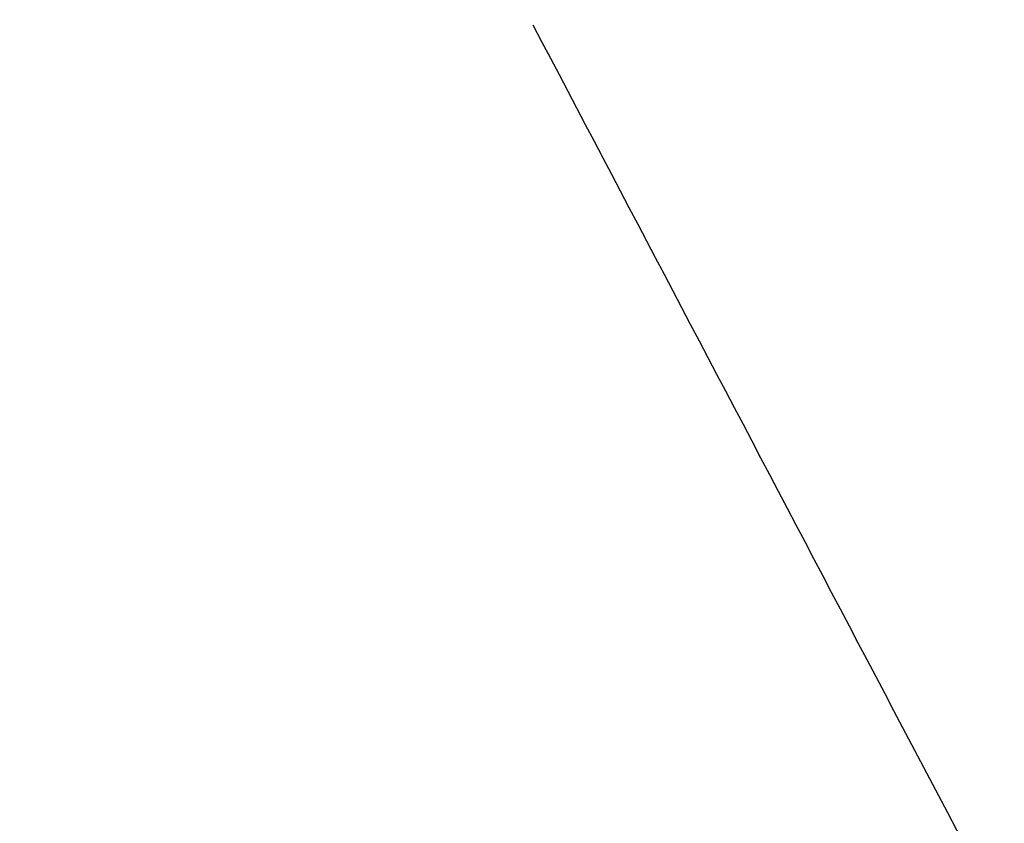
# Model space of a CAD drawing. Header units: millimetres. Extents: x -408 to 2309, y -66 to 3451.
# Tile 162 of 256: x -402.429 to -402.271, y -27.003 to -26.874. Entities that reach past the tile are written whole.
import ezdxf

# ---------------------------------------------------------------- set-up
doc = ezdxf.new("R2010")
doc.units = ezdxf.units.MM
doc.layers.add('Window garden_pendant', color=18, linetype='Continuous', true_color=0x000000)

msp = doc.modelspace()

# ---------------------------------------------------------------- linework, layer by layer
at = {"layer": 'Window garden_pendant'}
for points in [[(-397.78379, -29.11245, 838.8552), (-400.06583, -24.77658, 838.80571), (-402.34787, -20.4407, 838.75622)], [(-397.78379, -29.11245, 1260.22), (-400.06583, -24.77658, 1260.17051), (-402.34787, -20.4407, 1260.12102)], [(-397.78379, -29.11245, -34.84652), (-400.06583, -24.77658, -34.89601), (-402.34787, -20.4407, -34.9455)], [(-397.78379, -29.11245, 380.7896), (-400.06583, -24.77658, 380.74011), (-402.34787, -20.4407, 380.69061)], [(-397.78379, -29.11245, 838.8552), (-400.06583, -24.77658, 838.80571), (-402.34787, -20.4407, 838.75622)]]:
    msp.add_open_spline(points, degree=2, dxfattribs=at)
at = {"layer": 'Window garden_pendant', "extrusion": (-0.390134, 0.741255, -0.546202)}
msp.add_open_spline([(-402.05599, -26.84998, -40.24438), (-401.98152, -26.84281, -40.28785), (-401.85105, -26.86604, -40.41256), (-401.78527, -26.99781, -40.63838), (-401.87231, -27.17931, -40.82252), (-402.08357, -27.3411, -40.89119), (-402.25096, -27.393, -40.84207), (-402.32542, -27.40017, -40.7986)], degree=3, dxfattribs=at)
msp.add_open_spline([(-402.05599, -26.84998, -40.24438), (-401.98152, -26.84281, -40.28785), (-401.85105, -26.86604, -40.41256), (-401.78527, -26.99781, -40.63838), (-401.87231, -27.17931, -40.82252), (-402.08357, -27.3411, -40.89119), (-402.25096, -27.393, -40.84207), (-402.32542, -27.40017, -40.7986)], degree=3, dxfattribs=at)
at = {"layer": 'Window garden_pendant', "extrusion": (0.884918, 0.465746, -3.5846e-14)}
msp.add_rational_spline([(-401.09808, -29.24641, -27.3549), (-400.10611, -31.13116, -28.69503), (-400.73027, -29.94525, -30.82488), (-401.35443, -28.75934, -32.95474), (-402.3464, -26.8746, -31.61461)], [1, 0.707106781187, 1, 0.707106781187, 1], degree=2, knots=[3.141593, 3.141593, 3.141593, 4.712389, 4.712389, 6.283185, 6.283185, 6.283185], dxfattribs=at)
msp.add_rational_spline([(-401.09808, -29.24641, -27.3549), (-400.10611, -31.13116, -28.69503), (-400.73027, -29.94525, -30.82488), (-401.35443, -28.75934, -32.95474), (-402.3464, -26.8746, -31.61461)], [1, 0.707106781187, 1, 0.707106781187, 1], degree=2, knots=[3.141593, 3.141593, 3.141593, 4.712389, 4.712389, 6.283185, 6.283185, 6.283185], dxfattribs=at)
at = {"layer": 'Window garden_pendant', "extrusion": (-0.394204, 0.748987, 0.532561)}
msp.add_rational_spline([(-403.94904, -29.2325, -29.48475), (-403.32488, -30.41841, -27.3549), (-401.09808, -29.24641, -27.3549), (-398.87128, -28.07441, -27.3549), (-399.49544, -26.8885, -29.48475)], [1, 0.707106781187, 1, 0.707106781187, 1], degree=2, knots=[-1.570796, -1.570796, -1.570796, 0, 0, 1.570796, 1.570796, 1.570796], dxfattribs=at)
msp.add_rational_spline([(-403.94904, -29.2325, -29.48475), (-403.32488, -30.41841, -27.3549), (-401.09808, -29.24641, -27.3549), (-398.87128, -28.07441, -27.3549), (-399.49544, -26.8885, -29.48475)], [1, 0.707106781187, 1, 0.707106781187, 1], degree=2, knots=[-1.570796, -1.570796, -1.570796, 0, 0, 1.570796, 1.570796, 1.570796], dxfattribs=at)
at = {"layer": 'Window garden_pendant', "extrusion": (-0.248038, 0.471273, -0.846392)}
msp.add_rational_spline([(-403.94904, -29.2325, -29.48475), (-402.95707, -31.11725, -30.82488), (-400.73027, -29.94525, -30.82488), (-398.50347, -28.77325, -30.82488), (-399.49544, -26.8885, -29.48475)], [1, 0.707106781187, 1, 0.707106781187, 1], degree=2, knots=[-1.570796, -1.570796, -1.570796, 0, 0, 1.570796, 1.570796, 1.570796], dxfattribs=at)
msp.add_rational_spline([(-403.94904, -29.2325, -29.48475), (-402.95707, -31.11725, -30.82488), (-400.73027, -29.94525, -30.82488), (-398.50347, -28.77325, -30.82488), (-399.49544, -26.8885, -29.48475)], [1, 0.707106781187, 1, 0.707106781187, 1], degree=2, knots=[-1.570796, -1.570796, -1.570796, 0, 0, 1.570796, 1.570796, 1.570796], dxfattribs=at)

doc.saveas('drawing.dxf')
